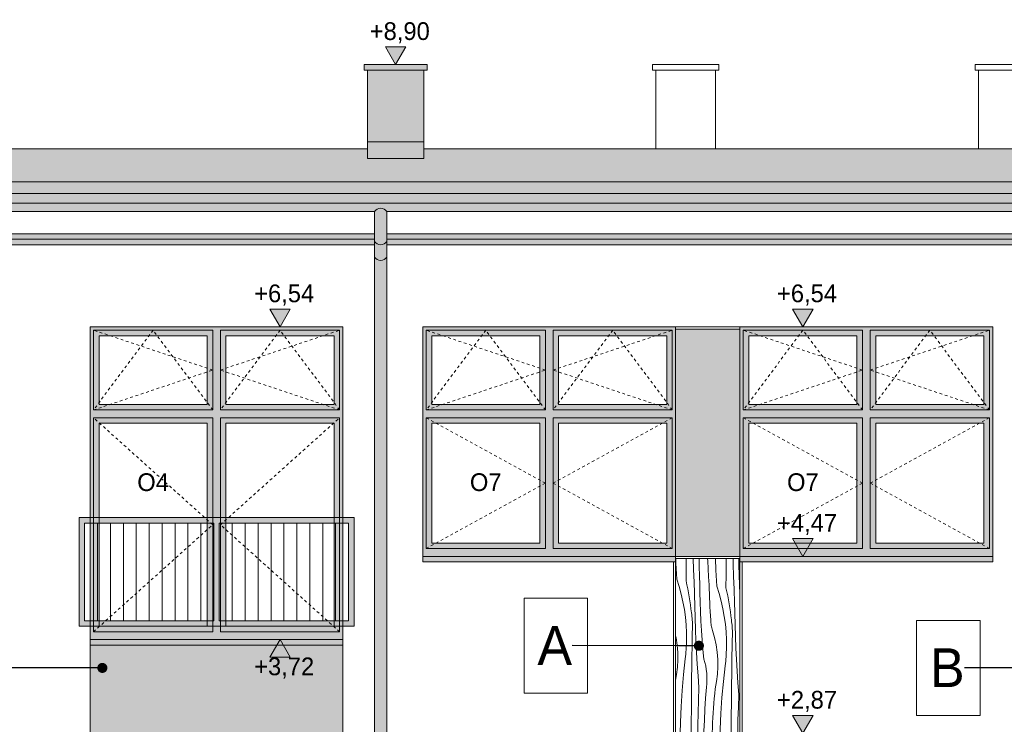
# Model space of a CAD drawing. Extents: x -366324 to -207045, y 68808 to 138616.
# Tile 113 of 170: x -225412 to -216533, y 81960 to 88314. Entities that reach past the tile are written whole.
import ezdxf

# ---------------------------------------------------------------- set-up
doc = ezdxf.new("R2010")
doc.units = 0
doc.header["$MEASUREMENT"] = 0
doc.linetypes.add('Dashed', pattern=[564.444447, 282.222223, -282.222223])
doc.linetypes.add('Hidden Line', pattern=[50, 25, -25])
for name, color, linetype, lineweight in [('A-Opisy_Nr_Pióra__21', 7, 'Continuous', 9), ('Arch balustrady_Nr_Pióra__21', 7, 'Continuous', 9), ('Arch kolorystyka_Nr_Pióra__41', 7, 'Continuous', 15), ('Arch okna_Nr_Pióra__21', 7, 'Continuous', 9), ('Arch opisy okien_Nr_Pióra__21', 7, 'Continuous', 9), ('Arch rynny_Nr_Pióra__21', 7, 'Continuous', 9), ('Arch wykończenie_Nr_Pióra__21', 7, 'Continuous', 9), ('Arch wymiary_Nr_Pióra__19', 255, 'Continuous', 13), ('Arch wymiary_Nr_Pióra__21', 7, 'Continuous', 9), ('arch wypelnienia_Nr_Pióra__21', 7, 'Continuous', 9), ('Arch ściany zewnętrzne_Nr_Pióra__21', 7, 'Continuous', 9), ('INWENT DACH_Nr_Pióra__21', 7, 'Continuous', 9)]:
    doc.layers.add(name, color=color, linetype=linetype, lineweight=lineweight)
for name, color, linetype, lineweight, true_color in [('ARCH dach_Nr_Pióra__22', 7, 'Continuous', 9, 0x7f7f7f), ('Arch kolorystyka_Nr_Pióra__2', 7, 'Continuous', 13, 0x7f7f7f), ('Arch kolorystyka_Nr_Pióra__22', 7, 'Continuous', 9, 0x7f7f7f), ('Arch kolorystyka_Nr_Pióra__61', 7, 'Continuous', 20, 0x4d4d4d), ('Arch kolorystyka_Nr_Pióra__81', 7, 'Continuous', 9, 0x5d5d5d), ('Arch rynny_Nr_Pióra__81', 7, 'Continuous', 9, 0x5d5d5d), ('Arch wykończenie_Nr_Pióra__22', 7, 'Continuous', 9, 0x7f7f7f), ('Arch ściany zewnętrzne_Nr_Pióra__22', 7, 'Continuous', 9, 0x7f7f7f)]:
    doc.layers.add(name, color=color, linetype=linetype, lineweight=lineweight, true_color=true_color)
doc.layers.add('Arch wymiary', color=7, linetype='Continuous')
doc.styles.add('GENERATED_STYLE_1', font='txt')
doc.styles.add('GENERATED_STYLE_3', font='txt')
doc.styles.add('GENERATED_STYLE_4', font='txt')
doc.dimstyles.new('GENERATED_STYLE__7', dxfattribs={"dimtxt": 0.18, "dimasz": 182.4, "dimexe": 0.18, "dimexo": 0.0625, "dimgap": 0.09, "dimtad": 0, "dimtih": 1, "dimtoh": 1, "dimdec": 4, "dimzin": 0, "dimdsep": 46, "dimcen": 0.09, "dimadec": 0, "dimazin": 0, "dimtfac": 1, "dimtdec": 4, "dimtmove": 0, "dimatfit": 3, "dimldrblk": 'ARROWHEAD_11', "dimfxl": 0, "dimtolj": 1, "dimtzin": 0, "dimarcsym": 0})

# ---------------------------------------------------------------- blocks, each defined once
blk = doc.blocks.new('*X26')
at = {"layer": 'Arch kolorystyka_Nr_Pióra__22', "linetype": 'Continuous'}
for p, q in [((-219494.2, 83412.9), (-219495.4, 83454.6)), ((-219486.5, 83269.7), (-219494.2, 83412.9)), ((-219402.4, 83373), (-219401.8, 83454.6)), ((-219334.8, 83356.6), (-219337.4, 83454.6)), ((-219283.8, 83366.3), (-219285.6, 83454.6)), ((-219207.9, 83435.2), (-219208.4, 83454.6)), ((-219204.6, 83362.8), (-219207.9, 83435.2)), ((-219134, 83349.4), (-219137.1, 83454.6)), ((-219042.2, 83309.5), (-219041.4, 83427.5)), ((-219041.4, 83427.5), (-219041.2, 83454.6)), ((-218977.6, 83407.5), (-218978.3, 83454.6)), ((-218974.6, 83293.1), (-218977.6, 83407.5)), ((-218925.7, 83401.9), (-218926, 83454.6)), ((-218923.6, 83302.7), (-218925.7, 83401.9)), ((-219403.1, 83255), (-219402.4, 83373)), ((-219330.7, 83242.2), (-219334.8, 83356.6)), ((-219283.3, 83349.6), (-219283.8, 83366.3)), ((-219282.8, 83333), (-219283.3, 83349.6)), ((-219282.3, 83316.3), (-219282.8, 83333)), ((-219281.7, 83299.7), (-219282.3, 83316.3)), ((-219281, 83283), (-219281.7, 83299.7)), ((-219200.3, 83290.5), (-219204.6, 83362.8)), ((-219194.8, 83218.3), (-219200.3, 83290.5)), ((-219126.3, 83206.2), (-219134, 83349.4)), ((-219042.9, 83191.5), (-219042.2, 83309.5)), ((-218970.5, 83178.7), (-218974.6, 83293.1)), ((-218923.1, 83286.1), (-218923.6, 83302.7)), ((-219486.5, 83269.7), (-219464.9, 83202.5)), ((-219464.9, 83202.5), (-219446.2, 83134.5)), ((-219403.1, 83255), (-219395, 83219.1)), ((-219395, 83219.1), (-219387.5, 83183.1)), ((-219330.1, 83228.2), (-219330.7, 83242.2)), ((-219329.5, 83214.2), (-219330.1, 83228.2)), ((-219328.9, 83200.1), (-219329.5, 83214.2)), ((-219328.2, 83186.1), (-219328.9, 83200.1)), ((-219280.4, 83266.4), (-219281, 83283)), ((-219279.7, 83249.7), (-219280.4, 83266.4)), ((-219278.9, 83233.1), (-219279.7, 83249.7)), ((-219277.9, 83147.4), (-219278.9, 83233.1)), ((-219194, 83178.3), (-219194.8, 83218.3)), ((-219126.3, 83206.2), (-219104.7, 83139)), ((-218922.6, 83269.4), (-218923.1, 83286.1)), ((-218922.1, 83252.8), (-218922.6, 83269.4)), ((-218921.5, 83236.1), (-218922.1, 83252.8)), ((-218920.8, 83219.5), (-218921.5, 83236.1)), ((-218920.2, 83202.9), (-218920.8, 83219.5)), ((-218919.5, 83186.2), (-218920.2, 83202.9)), ((-219446.2, 83134.5), (-219430.5, 83065.7)), ((-219387.5, 83183.1), (-219380.5, 83146.9)), ((-219380.5, 83146.9), (-219374.1, 83110.7)), ((-219327.6, 83172.1), (-219328.2, 83186.1)), ((-219326.9, 83158.1), (-219327.6, 83172.1)), ((-219326.2, 83144.1), (-219326.9, 83158.1)), ((-219325.5, 83130), (-219326.2, 83144.1)), ((-219323.7, 83025.3), (-219325.5, 83130)), ((-219275.9, 83061.6), (-219277.9, 83147.4)), ((-219192.9, 83138.4), (-219194, 83178.3)), ((-219191.6, 83098.4), (-219192.9, 83138.4)), ((-219104.7, 83139), (-219086, 83071)), ((-219042.9, 83191.5), (-219034.8, 83155.6)), ((-219034.8, 83155.6), (-219027.3, 83119.5)), ((-219027.3, 83119.5), (-219020.3, 83083.4)), ((-218969.9, 83164.7), (-218970.5, 83178.7)), ((-218969.3, 83150.7), (-218969.9, 83164.7)), ((-218968.7, 83136.6), (-218969.3, 83150.7)), ((-218968, 83122.6), (-218968.7, 83136.6)), ((-218967.4, 83108.6), (-218968, 83122.6)), ((-218918.7, 83169.6), (-218919.5, 83186.2)), ((-218917.7, 83083.8), (-218918.7, 83169.6)), ((-219430.5, 83065.7), (-219418, 82996.3)), ((-219374.1, 83110.7), (-219368.4, 83074.3)), ((-219368.4, 83074.3), (-219363.2, 83037.9)), ((-219363.2, 83037.9), (-219358.6, 83001.3)), ((-219321.1, 82920.6), (-219323.7, 83025.3)), ((-219272.8, 82975.9), (-219275.9, 83061.6)), ((-219189.9, 83058.5), (-219191.6, 83098.4)), ((-219188, 83018.6), (-219189.9, 83058.5)), ((-219086, 83071), (-219070.3, 83002.2)), ((-219020.3, 83083.4), (-219013.9, 83047.1)), ((-219013.9, 83047.1), (-219008.2, 83010.8)), ((-218966.7, 83094.6), (-218967.4, 83108.6)), ((-218966, 83080.6), (-218966.7, 83094.6)), ((-218965.3, 83066.5), (-218966, 83080.6)), ((-218963.5, 82961.8), (-218965.3, 83066.5)), ((-218916.9, 83049.4), (-218917.7, 83083.8)), ((-219418, 82996.3), (-219408.5, 82926.4)), ((-219358.6, 83001.3), (-219354.6, 82964.7)), ((-219352.1, 82948.8), (-219354.6, 82964.7)), ((-219350, 82932.8), (-219352.1, 82948.8)), ((-219268.7, 82890.3), (-219272.8, 82975.9)), ((-219185.8, 82978.7), (-219188, 83018.6)), ((-219183.3, 82938.8), (-219185.8, 82978.7)), ((-219180.5, 82898.9), (-219183.3, 82938.8)), ((-219070.3, 83002.2), (-219057.8, 82932.8)), ((-219008.2, 83010.8), (-219003, 82974.3)), ((-219003, 82974.3), (-218998.4, 82937.8)), ((-218998.4, 82937.8), (-218994.4, 82901.2)), ((-218960.9, 82857.1), (-218963.5, 82961.8)), ((-219408.5, 82926.4), (-219402.1, 82856.1)), ((-219402.1, 82856.1), (-219398.8, 82785.6)), ((-219348.3, 82916.7), (-219350, 82932.8)), ((-219347, 82900.6), (-219348.3, 82916.7)), ((-219346, 82884.5), (-219347, 82900.6)), ((-219345.4, 82868.4), (-219346, 82884.5)), ((-219345.2, 82852.3), (-219345.4, 82868.4)), ((-219345.4, 82836.1), (-219345.2, 82852.3)), ((-219317.6, 82815.9), (-219321.1, 82920.6)), ((-219263.7, 82804.7), (-219268.7, 82890.3)), ((-219180, 82887.1), (-219180.5, 82898.9)), ((-219179, 82875.3), (-219180, 82887.1)), ((-219177.7, 82863.5), (-219179, 82875.3)), ((-219175.9, 82851.8), (-219177.7, 82863.5)), ((-219173.7, 82840.2), (-219175.9, 82851.8)), ((-219057.8, 82932.8), (-219048.3, 82862.8)), ((-219048.3, 82862.8), (-219041.9, 82792.6)), ((-218991.9, 82885.3), (-218994.4, 82901.2)), ((-218989.8, 82869.3), (-218991.9, 82885.3)), ((-218988.1, 82853.2), (-218989.8, 82869.3)), ((-218986.8, 82837.1), (-218988.1, 82853.2)), ((-218957.4, 82752.4), (-218960.9, 82857.1)), ((-219492.9, 82740.2), (-219496.9, 82758.7)), ((-219398.8, 82785.6), (-219398.6, 82715)), ((-219347.9, 82710.8), (-219346.7, 82773.5)), ((-219346.7, 82773.5), (-219345.4, 82836.1)), ((-219313.3, 82711.3), (-219317.6, 82815.9)), ((-219257.6, 82719.2), (-219263.7, 82804.7)), ((-219171.1, 82828.6), (-219173.7, 82840.2)), ((-219168.1, 82817.1), (-219171.1, 82828.6)), ((-219164.7, 82805.8), (-219168.1, 82817.1)), ((-219146.6, 82741.8), (-219164.7, 82805.8)), ((-219041.9, 82792.6), (-219038.6, 82722.1)), ((-218985.8, 82821), (-218986.8, 82837.1)), ((-218986.5, 82709.9), (-218985.2, 82772.6)), ((-218985.2, 82804.9), (-218985.8, 82821)), ((-218985, 82788.8), (-218985.2, 82804.9)), ((-218985.2, 82772.6), (-218985, 82788.8)), ((-219483.3, 82674.4), (-219492.9, 82740.2)), ((-219477.9, 82608.1), (-219483.3, 82674.4)), ((-219401.1, 82653.3), (-219400, 82673.8)), ((-219400, 82673.8), (-219399.2, 82694.4)), ((-219399.2, 82694.4), (-219398.6, 82715)), ((-219349.1, 82648.1), (-219347.9, 82710.8)), ((-219308.1, 82606.7), (-219313.3, 82711.3)), ((-219250.4, 82633.7), (-219257.6, 82719.2)), ((-219132.7, 82676.7), (-219146.6, 82741.8)), ((-219123.1, 82610.9), (-219132.7, 82676.7)), ((-219038.6, 82722.1), (-219038.4, 82651.5)), ((-218987.7, 82647.3), (-218986.5, 82709.9)), ((-218953.1, 82647.8), (-218957.4, 82752.4)), ((-219476.9, 82541.5), (-219477.9, 82608.1)), ((-219408.1, 82571.1), (-219405.9, 82591.6)), ((-219405.9, 82591.6), (-219404, 82612.1)), ((-219404, 82612.1), (-219402.4, 82632.7)), ((-219402.4, 82632.7), (-219401.1, 82653.3)), ((-219351, 82522.8), (-219350.1, 82585.4)), ((-219350.1, 82585.4), (-219349.1, 82648.1)), ((-219302, 82502.1), (-219308.1, 82606.7)), ((-219242.3, 82548.4), (-219250.4, 82633.7)), ((-219117.7, 82544.5), (-219123.1, 82610.9)), ((-219042.2, 82569.2), (-219040.9, 82589.7)), ((-219040.9, 82589.7), (-219039.8, 82610.3)), ((-219039.8, 82610.3), (-219039, 82630.9)), ((-219039, 82630.9), (-219038.4, 82651.5)), ((-218989.9, 82521.9), (-218988.9, 82584.6)), ((-218988.9, 82584.6), (-218987.7, 82647.3)), ((-218947.9, 82543.2), (-218953.1, 82647.8)), ((-219480.2, 82475.1), (-219476.9, 82541.5)), ((-219426.5, 82408.1), (-219410.5, 82550.6)), ((-219410.5, 82550.6), (-219408.1, 82571.1)), ((-219351.8, 82460.1), (-219351, 82522.8)), ((-219295.1, 82397.6), (-219302, 82502.1)), ((-219233.2, 82517.5), (-219242.3, 82548.4)), ((-219225.9, 82486.2), (-219233.2, 82517.5)), ((-219116.7, 82478), (-219117.7, 82544.5)), ((-219050.3, 82487.1), (-219047.8, 82507.6)), ((-219047.8, 82507.6), (-219045.7, 82528.1)), ((-219045.7, 82528.1), (-219043.8, 82548.6)), ((-219043.8, 82548.6), (-219042.2, 82569.2)), ((-218990.8, 82459.2), (-218989.9, 82521.9)), ((-218941.8, 82438.6), (-218947.9, 82543.2)), ((-219496.9, 82359), (-219487.8, 82409)), ((-219487.8, 82409), (-219480.2, 82475.1)), ((-219439.1, 82265.2), (-219426.5, 82408.1)), ((-219352.6, 82397.4), (-219351.8, 82460.1)), ((-219220.3, 82454.5), (-219225.9, 82486.2)), ((-219216.6, 82422.6), (-219220.3, 82454.5)), ((-219214.6, 82390.4), (-219216.6, 82422.6)), ((-219127.6, 82345.5), (-219120, 82411.6)), ((-219120, 82411.6), (-219116.7, 82478)), ((-219066.2, 82344.6), (-219050.3, 82487.1)), ((-218991.6, 82396.6), (-218990.8, 82459.2)), ((-218934.9, 82334.1), (-218941.8, 82438.6)), ((-219354.2, 82216.7), (-219353.2, 82334.7)), ((-219353.2, 82334.7), (-219352.6, 82397.4)), ((-219287.3, 82293.2), (-219295.1, 82397.6)), ((-219219.8, 82294.2), (-219216.3, 82326.1)), ((-219216.3, 82326.1), (-219214.5, 82358.3)), ((-219214.5, 82358.3), (-219214.6, 82390.4)), ((-219139.5, 82280), (-219127.6, 82345.5)), ((-219078.9, 82201.7), (-219066.2, 82344.6)), ((-218993, 82271.2), (-218992.4, 82333.9)), ((-218992.4, 82333.9), (-218991.6, 82396.6)), ((-218927.1, 82229.7), (-218934.9, 82334.1)), ((-219448.3, 82122), (-219439.1, 82265.2)), ((-219291.7, 82178.8), (-219287.3, 82293.2)), ((-219227.2, 82195.3), (-219219.8, 82294.2)), ((-219148.3, 82193.4), (-219144.1, 82236.7)), ((-219144.1, 82236.7), (-219139.5, 82280)), ((-218994, 82153.2), (-218993, 82271.2)), ((-218931.4, 82115.3), (-218927.1, 82229.7)), ((-219355.3, 82098.7), (-219354.2, 82216.7)), ((-219294.8, 82064.4), (-219291.7, 82178.8)), ((-219233.3, 82096.3), (-219227.2, 82195.3)), ((-219155.5, 82106.6), (-219152.1, 82150)), ((-219152.1, 82150), (-219148.3, 82193.4)), ((-219088.1, 82058.5), (-219078.9, 82201.7)), ((-218995.1, 82035.1), (-218994, 82153.2)), ((-219454.2, 81978.7), (-219448.3, 82122)), ((-219356.2, 81980.6), (-219355.3, 82098.7)), ((-219296.7, 81949.9), (-219294.8, 82064.4)), ((-219237.9, 81997.3), (-219233.3, 82096.3)), ((-219161.1, 82019.8), (-219158.5, 82063.2)), ((-219158.5, 82063.2), (-219155.5, 82106.6)), ((-219094, 81915.2), (-219088.1, 82058.5)), ((-218934.6, 82000.9), (-218931.4, 82115.3)), ((-219455.9, 81879.6), (-219454.2, 81978.7)), ((-219357, 81879.6), (-219356.2, 81980.6)), ((-219241.3, 81898.2), (-219237.9, 81997.3)), ((-219165.2, 81932.8), (-219163.3, 81976.3)), ((-219163.3, 81976.3), (-219161.1, 82019.8)), ((-218996, 81917.1), (-218995.1, 82035.1)), ((-218936.5, 81886.4), (-218934.6, 82000.9)), ((-219297.1, 81879.6), (-219296.7, 81949.9)), ((-219241.7, 81879.6), (-219241.3, 81898.2)), ((-219166.8, 81879.6), (-219165.2, 81932.8)), ((-219094.6, 81879.6), (-219094, 81915.2)), ((-218996.3, 81879.6), (-218996, 81917.1)), ((-218936.5, 81879.6), (-218936.5, 81886.4))]:
    blk.add_line(p, q, dxfattribs=at)
blk = doc.blocks.new('Wypełnienie_13')
at = {"layer": 'Arch kolorystyka_Nr_Pióra__22', "linetype": 'Dashed'}
blk.add_blockref('*X26', (0, 0), dxfattribs=at)
blk = doc.blocks.new('Wymiary_116', base_point=(-222021.9, 87909.6))
at = {"layer": 'Arch wymiary_Nr_Pióra__21', "linetype": 'Continuous'}
blk.add_hatch(color=256, dxfattribs=at).paths.add_polyline_path([(-222021.9, 87909.6), (-222114.7, 88069.6), (-221929.1, 88069.6)], flags=0)
for p, q in [((-222021.9, 87909.6), (-222114.7, 88069.6)), ((-222114.7, 88069.6), (-221929.1, 88069.6)), ((-221929.1, 88069.6), (-222021.9, 87909.6)), ((-222021.9, 87909.6), (-222141.9, 87909.6)), ((-222021.9, 87909.6), (-221901.9, 87909.6))]:
    blk.add_line(p, q, dxfattribs=at)
at = {"layer": 'Arch wymiary_Nr_Pióra__21', "insert": (-222255.3, 88101.6), "char_height": 160, "attachment_point": 7, "style": 'GENERATED_STYLE_1'}
blk.add_mtext('{+8,90}', dxfattribs=at)
blk = doc.blocks.new('Wymiary_143', base_point=(-223064.4, 85544.6))
at = {"layer": 'Arch wymiary_Nr_Pióra__21', "linetype": 'Continuous'}
blk.add_hatch(color=256, dxfattribs=at).paths.add_polyline_path([(-223064.4, 85544.6), (-223157.2, 85704.6), (-222971.6, 85704.6)], flags=0)
for p, q in [((-223064.4, 85544.6), (-223157.2, 85704.6)), ((-223157.2, 85704.6), (-222971.6, 85704.6)), ((-222971.6, 85704.6), (-223064.4, 85544.6)), ((-223064.4, 85544.6), (-223184.4, 85544.6)), ((-223064.4, 85544.6), (-222944.4, 85544.6))]:
    blk.add_line(p, q, dxfattribs=at)
at = {"layer": 'Arch wymiary_Nr_Pióra__21', "insert": (-223297.8, 85736.6), "char_height": 160, "attachment_point": 7, "style": 'GENERATED_STYLE_1'}
blk.add_mtext('{+6,54}', dxfattribs=at)
blk = doc.blocks.new('Wymiary_144', base_point=(-223064.4, 82724.6))
at = {"layer": 'Arch wymiary_Nr_Pióra__19', "linetype": 'Continuous'}
blk.add_hatch(color=256, dxfattribs=at).paths.add_polyline_path([(-223064.4, 82724.6), (-223157.2, 82564.6), (-222971.6, 82564.6)], flags=0)
for p, q in [((-223064.4, 82724.6), (-223157.2, 82564.6)), ((-222971.6, 82564.6), (-223064.4, 82724.6)), ((-223157.2, 82564.6), (-222971.6, 82564.6))]:
    blk.add_line(p, q, dxfattribs=at)
at = {"layer": 'Arch wymiary_Nr_Pióra__21', "linetype": 'Continuous'}
for q in [(-223184.4, 82724.6), (-222944.4, 82724.6)]:
    blk.add_line((-223064.4, 82724.6), q, dxfattribs=at)
at = {"layer": 'Arch wymiary_Nr_Pióra__19', "insert": (-223297.8, 82372.6), "char_height": 160, "attachment_point": 7, "style": 'GENERATED_STYLE_1'}
blk.add_mtext('{+3,72}', dxfattribs=at)
blk = doc.blocks.new('Wymiary_150', base_point=(-218349.4, 81879.6))
at = {"layer": 'Arch wymiary_Nr_Pióra__21', "linetype": 'Continuous'}
blk.add_hatch(color=256, dxfattribs=at).paths.add_polyline_path([(-218349.4, 81879.6), (-218442.2, 82039.6), (-218256.6, 82039.6)], flags=0)
for p, q in [((-218349.4, 81879.6), (-218442.2, 82039.6)), ((-218442.2, 82039.6), (-218256.6, 82039.6)), ((-218256.6, 82039.6), (-218349.4, 81879.6)), ((-218349.4, 81879.6), (-218469.4, 81879.6)), ((-218349.4, 81879.6), (-218229.4, 81879.6))]:
    blk.add_line(p, q, dxfattribs=at)
at = {"layer": 'Arch wymiary_Nr_Pióra__21', "insert": (-218582.8, 82071.6), "char_height": 160, "attachment_point": 7, "style": 'GENERATED_STYLE_1'}
blk.add_mtext('{+2,87}', dxfattribs=at)
blk = doc.blocks.new('Wymiary_153', base_point=(-218349.4, 83474.6))
at = {"layer": 'Arch wymiary_Nr_Pióra__21', "linetype": 'Continuous'}
blk.add_hatch(color=256, dxfattribs=at).paths.add_polyline_path([(-218349.4, 83474.6), (-218442.2, 83634.6), (-218256.6, 83634.6)], flags=0)
for p, q in [((-218349.4, 83474.6), (-218442.2, 83634.6)), ((-218442.2, 83634.6), (-218256.6, 83634.6)), ((-218256.6, 83634.6), (-218349.4, 83474.6)), ((-218349.4, 83474.6), (-218469.4, 83474.6)), ((-218349.4, 83474.6), (-218229.4, 83474.6))]:
    blk.add_line(p, q, dxfattribs=at)
at = {"layer": 'Arch wymiary_Nr_Pióra__21', "insert": (-218582.8, 83666.6), "char_height": 160, "attachment_point": 7, "style": 'GENERATED_STYLE_1'}
blk.add_mtext('{+4,47}', dxfattribs=at)
blk = doc.blocks.new('Wymiary_154', base_point=(-218349.4, 85544.6))
at = {"layer": 'Arch wymiary_Nr_Pióra__21', "linetype": 'Continuous'}
blk.add_hatch(color=256, dxfattribs=at).paths.add_polyline_path([(-218349.4, 85544.6), (-218442.2, 85704.6), (-218256.6, 85704.6)], flags=0)
for p, q in [((-218349.4, 85544.6), (-218442.2, 85704.6)), ((-218442.2, 85704.6), (-218256.6, 85704.6)), ((-218256.6, 85704.6), (-218349.4, 85544.6)), ((-218349.4, 85544.6), (-218469.4, 85544.6)), ((-218349.4, 85544.6), (-218229.4, 85544.6))]:
    blk.add_line(p, q, dxfattribs=at)
at = {"layer": 'Arch wymiary_Nr_Pióra__21', "insert": (-218582.8, 85736.6), "char_height": 160, "attachment_point": 7, "style": 'GENERATED_STYLE_1'}
blk.add_mtext('{+6,54}', dxfattribs=at)
blk = doc.blocks.new('ARROWHEAD_11')
at = {"color": 0, "linetype": 'Continuous', "lineweight": 0}
blk.add_line((0, 0), (-1, 0), dxfattribs=at)
at = {"color": 0, "linetype": 'Continuous', "lineweight": 0, "const_width": 0.25, "flags": 128}
blk.add_lwpolyline([(-0.125, 0, 1), (0.125, 0, 1)], format="xyb", close=True, dxfattribs=at)

msp = doc.modelspace()

# ---------------------------------------------------------------- hatches: boundary and pattern name
at = {"layer": 'Arch kolorystyka_Nr_Pióra__2', "linetype": 'Continuous'}
h = msp.add_hatch(color=256, dxfattribs=at)
h.paths.add_polyline_path([(-224776.9, 82724.6), (-222496.9, 82724.6), (-222496.9, 85544.6), (-224776.9, 85544.6)], flags=0)
h.paths.add_polyline_path([(-224696.9, 84844.6), (-223721.9, 84844.6), (-223721.9, 85464.6), (-224696.9, 85464.6)], flags=0)
h.paths.add_polyline_path([(-223551.9, 84844.6), (-222576.9, 84844.6), (-222576.9, 85464.6), (-223551.9, 85464.6)], flags=0)
h.paths.add_polyline_path([(-223551.9, 82844.6), (-222576.9, 82844.6), (-222576.9, 84674.6), (-223551.9, 84674.6)], flags=0)
h.paths.add_polyline_path([(-223721.9, 84674.6), (-224696.9, 84674.6), (-224696.9, 82844.6), (-223721.9, 82844.6)], flags=0)
h = msp.add_hatch(color=256, dxfattribs=at)
h.paths.add_polyline_path([(-221776.9, 83474.6), (-219496.9, 83474.6), (-219496.9, 85544.6), (-221776.9, 85544.6)], flags=0)
h.paths.add_polyline_path([(-221696.9, 83594.6), (-220721.9, 83594.6), (-220721.9, 84674.6), (-221696.9, 84674.6)], flags=0)
h.paths.add_polyline_path([(-221696.9, 84844.6), (-220721.9, 84844.6), (-220721.9, 85464.6), (-221696.9, 85464.6)], flags=0)
h.paths.add_polyline_path([(-220551.9, 84844.6), (-219576.9, 84844.6), (-219576.9, 85464.6), (-220551.9, 85464.6)], flags=0)
h.paths.add_polyline_path([(-220551.9, 83594.6), (-219576.9, 83594.6), (-219576.9, 84674.6), (-220551.9, 84674.6)], flags=0)
h = msp.add_hatch(color=256, dxfattribs=at)
h.paths.add_polyline_path([(-218916.9, 83474.6), (-216636.9, 83474.6), (-216636.9, 85544.6), (-218916.9, 85544.6)], flags=0)
h.paths.add_polyline_path([(-218836.9, 83594.6), (-217861.9, 83594.6), (-217861.9, 84674.6), (-218836.9, 84674.6)], flags=0)
h.paths.add_polyline_path([(-218836.9, 84844.6), (-217861.9, 84844.6), (-217861.9, 85464.6), (-218836.9, 85464.6)], flags=0)
h.paths.add_polyline_path([(-217691.9, 84844.6), (-216716.9, 84844.6), (-216716.9, 85464.6), (-217691.9, 85464.6)], flags=0)
h.paths.add_polyline_path([(-217691.9, 83594.6), (-216716.9, 83594.6), (-216716.9, 84674.6), (-217691.9, 84674.6)], flags=0)
at = {"layer": 'Arch kolorystyka_Nr_Pióra__41', "linetype": 'Continuous'}
for points in [[(-222306.9, 87909.6), (-222306.9, 87859.6), (-221736.9, 87859.6), (-221736.9, 87909.6)], [(-221766.9, 87213.8), (-222276.9, 87213.8), (-222276.9, 87063.8), (-221766.9, 87063.8)], [(-233811.9, 86659.8), (-210556.9, 86659.8), (-210556.9, 86746.6), (-233811.9, 86746.6)], [(-233811.9, 86659.8), (-233811.9, 86584.8), (-231221.9, 86584.8, -0.545455), (-231111.9, 86584.8), (-222211.9, 86584.8, -0.545455), (-222101.9, 86584.8), (-213271.9, 86584.8, -0.545455), (-213161.9, 86584.8), (-210556.9, 86584.8), (-210556.9, 86659.8)], [(-222211.9, 86313.9, 0.545455), (-222101.9, 86313.9), (-222101.9, 86384.6), (-222101.9, 86584.8, 0.545455), (-222211.9, 86584.8), (-222211.9, 86384.6)], [(-231111.9, 86384.6), (-231111.9, 86334.6), (-222211.9, 86334.6), (-222211.9, 86384.6)], [(-222211.9, 86334.6), (-231111.9, 86334.6), (-231111.9, 86284.6), (-222211.9, 86284.6)], [(-222211.9, 86173.9, 0.545455), (-222101.9, 86173.9), (-222101.9, 86284.6), (-222101.9, 86313.9, -0.545455), (-222211.9, 86313.9), (-222211.9, 86284.6)], [(-222101.9, 86334.6), (-213271.9, 86334.6), (-213271.9, 86384.6), (-222101.9, 86384.6)], [(-222101.9, 86284.6), (-213271.9, 86284.6), (-213271.9, 86334.6), (-222101.9, 86334.6)], [(-222211.9, 78608.8, 0.811514), (-222101.9, 78608.8), (-222101.9, 79009.6), (-222101.9, 86173.9, -0.545455), (-222211.9, 86173.9)], [(-219496.9, 83474.6), (-221776.9, 83474.6), (-221776.9, 83424.6), (-219496.9, 83424.6)], [(-216636.9, 83424.6), (-216636.9, 83474.6), (-218916.9, 83474.6), (-218916.9, 83424.6)], [(-222496.9, 82724.6), (-224776.9, 82724.6), (-224776.9, 82674.6), (-222496.9, 82674.6)]]:
    msp.add_hatch(color=256, dxfattribs=at).paths.add_polyline_path(points, flags=0)
at = {"layer": 'Arch kolorystyka_Nr_Pióra__61', "linetype": 'Continuous'}
for points in [[(-233811.9, 86850.8), (-210556.9, 86850.8), (-210556.9, 87148.4), (-215836.9, 87148.4), (-215836.9, 87063.8), (-216356.9, 87063.8), (-216356.9, 87148.4), (-221766.9, 87148.4), (-221766.9, 87063.8), (-222276.9, 87063.8), (-222276.9, 87148.4), (-227881.9, 87148.4), (-227881.9, 86964.6), (-228391.9, 86964.6), (-228391.9, 87148.4), (-233811.9, 87148.4)], [(-210556.9, 86850.8), (-233811.9, 86850.8), (-233811.9, 86746.6), (-210556.9, 86746.6)]]:
    msp.add_hatch(color=256, dxfattribs=at).paths.add_polyline_path(points, flags=0)
at = {"layer": 'Arch kolorystyka_Nr_Pióra__81', "linetype": 'Continuous'}
for points in [[(-222276.9, 87213.8), (-221766.9, 87213.8), (-221766.9, 87859.6), (-222276.9, 87859.6)], [(-218916.9, 83474.6), (-218916.9, 85524.6), (-219496.9, 85524.6), (-219496.9, 83474.6)], [(-224776.9, 81879.6), (-222496.9, 81879.6), (-222496.9, 82674.6), (-224776.9, 82674.6)]]:
    msp.add_hatch(color=256, dxfattribs=at).paths.add_polyline_path(points, flags=0)
at = {"layer": 'arch wypelnienia_Nr_Pióra__21', "linetype": 'Continuous'}
h = msp.add_hatch(color=256, dxfattribs=at)
h.paths.add_polyline_path([(-224876.9, 83824.6), (-222396.9, 83824.6), (-222396.9, 82844.6), (-224876.9, 82844.6)], flags=0)
h.paths.add_polyline_path([(-224826.9, 82894.6), (-223661.9, 82894.6), (-223661.9, 83774.6), (-224826.9, 83774.6)], flags=0)
h.paths.add_polyline_path([(-223611.9, 82894.6), (-222446.9, 82894.6), (-222446.9, 83774.6), (-223611.9, 83774.6)], flags=0)

# ---------------------------------------------------------------- linework, layer by layer
at = {"layer": 'A-Opisy_Nr_Pióra__21', "linetype": 'Continuous', "flags": 128}
for points in [[(-220864.2, 83096.7), (-220291.1, 83096.7), (-220291.1, 82240.2), (-220864.2, 82240.2)], [(-217323.7, 82896.8), (-216750.6, 82896.8), (-216750.6, 82040.4), (-217323.7, 82040.4)]]:
    msp.add_lwpolyline(points, close=True, dxfattribs=at)
at = {"layer": 'Arch balustrady_Nr_Pióra__21', "linetype": 'Continuous'}
for p, q in [((-222396.9, 83824.6), (-224876.9, 83824.6)), ((-224826.9, 83824.6), (-224876.9, 83824.6)), ((-224876.9, 83824.6), (-224876.9, 82844.6)), ((-223611.9, 83824.6), (-223661.9, 83824.6)), ((-222396.9, 83824.6), (-222446.9, 83824.6)), ((-222396.9, 83824.6), (-222396.9, 82844.6)), ((-224826.9, 83774.6), (-224826.9, 82894.6)), ((-223661.9, 83774.6), (-224826.9, 83774.6)), ((-224710.4, 83774.6), (-224710.4, 82894.6)), ((-224593.9, 83774.6), (-224593.9, 82894.6)), ((-224477.4, 83774.6), (-224477.4, 82894.6)), ((-224360.9, 83774.6), (-224360.9, 82894.6)), ((-224244.4, 83774.6), (-224244.4, 82894.6)), ((-224127.9, 83774.6), (-224127.9, 82894.6)), ((-224011.4, 83774.6), (-224011.4, 82894.6)), ((-223894.9, 83774.6), (-223894.9, 82894.6)), ((-223778.4, 83774.6), (-223778.4, 82894.6)), ((-223661.9, 83774.6), (-223661.9, 82894.6)), ((-222446.9, 83774.6), (-223611.9, 83774.6)), ((-223611.9, 83774.6), (-223611.9, 82894.6)), ((-223495.4, 83774.6), (-223495.4, 82894.6)), ((-223378.9, 83774.6), (-223378.9, 82894.6)), ((-223262.4, 83774.6), (-223262.4, 82894.6)), ((-223145.9, 83774.6), (-223145.9, 82894.6)), ((-223029.4, 83774.6), (-223029.4, 82894.6)), ((-222912.9, 83774.6), (-222912.9, 82894.6)), ((-222796.4, 83774.6), (-222796.4, 82894.6)), ((-222679.9, 83774.6), (-222679.9, 82894.6)), ((-222563.4, 83774.6), (-222563.4, 82894.6)), ((-222446.9, 83774.6), (-222446.9, 82894.6)), ((-224876.9, 82844.6), (-224826.9, 82844.6)), ((-223661.9, 82894.6), (-224826.9, 82894.6)), ((-222446.9, 82844.6), (-224826.9, 82844.6)), ((-223661.9, 82844.6), (-223611.9, 82844.6)), ((-222446.9, 82894.6), (-223611.9, 82894.6)), ((-222446.9, 82844.6), (-222396.9, 82844.6))]:
    msp.add_line(p, q, dxfattribs=at)
at = {"layer": 'ARCH dach_Nr_Pióra__22', "linetype": 'Continuous'}
msp.add_line((-210556.9, 86850.8), (-233811.9, 86850.8), dxfattribs=at)
at = {"layer": 'Arch okna_Nr_Pióra__21', "linetype": 'Continuous'}
for p, q in [((-224746.9, 85514.6), (-223671.9, 85514.6)), ((-224746.9, 85514.6), (-224746.9, 84794.6)), ((-223671.9, 85514.6), (-223671.9, 84794.6)), ((-223601.9, 85514.6), (-223601.9, 84794.6)), ((-223601.9, 85514.6), (-222526.9, 85514.6)), ((-222526.9, 85514.6), (-222526.9, 84794.6)), ((-221746.9, 85514.6), (-220671.9, 85514.6)), ((-221746.9, 85514.6), (-221746.9, 84794.6)), ((-220671.9, 85514.6), (-220671.9, 84794.6)), ((-220601.9, 85514.6), (-220601.9, 84794.6)), ((-220601.9, 85514.6), (-219526.9, 85514.6)), ((-219526.9, 85514.6), (-219526.9, 84794.6)), ((-218886.9, 85514.6), (-217811.9, 85514.6)), ((-218886.9, 85514.6), (-218886.9, 84794.6)), ((-217811.9, 85514.6), (-217811.9, 84794.6)), ((-217741.9, 85514.6), (-217741.9, 84794.6)), ((-217741.9, 85514.6), (-216666.9, 85514.6)), ((-216666.9, 85514.6), (-216666.9, 84794.6)), ((-224696.9, 85464.6), (-223721.9, 85464.6)), ((-224696.9, 85464.6), (-224696.9, 84844.6)), ((-223721.9, 85464.6), (-223721.9, 84844.6)), ((-223551.9, 85464.6), (-222576.9, 85464.6)), ((-223551.9, 85464.6), (-223551.9, 84844.6)), ((-222576.9, 85464.6), (-222576.9, 84844.6)), ((-221696.9, 85464.6), (-220721.9, 85464.6)), ((-221696.9, 85464.6), (-221696.9, 84844.6)), ((-220721.9, 85464.6), (-220721.9, 84844.6)), ((-220551.9, 85464.6), (-219576.9, 85464.6)), ((-220551.9, 85464.6), (-220551.9, 84844.6)), ((-219576.9, 85464.6), (-219576.9, 84844.6)), ((-218836.9, 85464.6), (-217861.9, 85464.6)), ((-218836.9, 85464.6), (-218836.9, 84844.6)), ((-217861.9, 85464.6), (-217861.9, 84844.6)), ((-217691.9, 85464.6), (-216716.9, 85464.6)), ((-217691.9, 85464.6), (-217691.9, 84844.6)), ((-216716.9, 85464.6), (-216716.9, 84844.6)), ((-224696.9, 84844.6), (-223721.9, 84844.6)), ((-223551.9, 84844.6), (-222576.9, 84844.6)), ((-221696.9, 84844.6), (-220721.9, 84844.6)), ((-220551.9, 84844.6), (-219576.9, 84844.6)), ((-218836.9, 84844.6), (-217861.9, 84844.6)), ((-217691.9, 84844.6), (-216716.9, 84844.6)), ((-224746.9, 84794.6), (-223671.9, 84794.6)), ((-224746.9, 84724.6), (-223671.9, 84724.6)), ((-224746.9, 84724.6), (-224746.9, 82794.6)), ((-223671.9, 84724.6), (-223671.9, 82794.6)), ((-223601.9, 84794.6), (-222526.9, 84794.6)), ((-223601.9, 84724.6), (-223601.9, 82794.6)), ((-223601.9, 84724.6), (-222526.9, 84724.6)), ((-222526.9, 84724.6), (-222526.9, 82794.6)), ((-221746.9, 84794.6), (-220671.9, 84794.6)), ((-221746.9, 84724.6), (-220671.9, 84724.6)), ((-221746.9, 84724.6), (-221746.9, 83544.6)), ((-220671.9, 84724.6), (-220671.9, 83544.6)), ((-220601.9, 84794.6), (-219526.9, 84794.6)), ((-220601.9, 84724.6), (-220601.9, 83544.6)), ((-220601.9, 84724.6), (-219526.9, 84724.6)), ((-219526.9, 84724.6), (-219526.9, 83544.6)), ((-218886.9, 84794.6), (-217811.9, 84794.6)), ((-218886.9, 84724.6), (-217811.9, 84724.6)), ((-218886.9, 84724.6), (-218886.9, 83544.6)), ((-217811.9, 84724.6), (-217811.9, 83544.6)), ((-217741.9, 84794.6), (-216666.9, 84794.6)), ((-217741.9, 84724.6), (-217741.9, 83544.6)), ((-217741.9, 84724.6), (-216666.9, 84724.6)), ((-216666.9, 84724.6), (-216666.9, 83544.6)), ((-224696.9, 84674.6), (-223721.9, 84674.6)), ((-224696.9, 84674.6), (-224696.9, 82844.6)), ((-223721.9, 84674.6), (-223721.9, 82844.6)), ((-223551.9, 84674.6), (-222576.9, 84674.6)), ((-223551.9, 84674.6), (-223551.9, 82844.6)), ((-222576.9, 84674.6), (-222576.9, 82844.6)), ((-221696.9, 84674.6), (-220721.9, 84674.6)), ((-221696.9, 84674.6), (-221696.9, 83594.6)), ((-220721.9, 84674.6), (-220721.9, 83594.6)), ((-220551.9, 84674.6), (-219576.9, 84674.6)), ((-220551.9, 84674.6), (-220551.9, 83594.6)), ((-219576.9, 84674.6), (-219576.9, 83594.6)), ((-218836.9, 84674.6), (-217861.9, 84674.6)), ((-218836.9, 84674.6), (-218836.9, 83594.6)), ((-217861.9, 84674.6), (-217861.9, 83594.6)), ((-217691.9, 84674.6), (-216716.9, 84674.6)), ((-217691.9, 84674.6), (-217691.9, 83594.6)), ((-216716.9, 84674.6), (-216716.9, 83594.6)), ((-221696.9, 83594.6), (-220721.9, 83594.6)), ((-220551.9, 83594.6), (-219576.9, 83594.6)), ((-218836.9, 83594.6), (-217861.9, 83594.6)), ((-217691.9, 83594.6), (-216716.9, 83594.6)), ((-221746.9, 83544.6), (-220671.9, 83544.6)), ((-220601.9, 83544.6), (-219526.9, 83544.6)), ((-218886.9, 83544.6), (-217811.9, 83544.6)), ((-217741.9, 83544.6), (-216666.9, 83544.6)), ((-224696.9, 82844.6), (-223721.9, 82844.6)), ((-223551.9, 82844.6), (-222576.9, 82844.6)), ((-224746.9, 82794.6), (-223671.9, 82794.6)), ((-223601.9, 82794.6), (-222526.9, 82794.6))]:
    msp.add_line(p, q, dxfattribs=at)
at = {"layer": 'Arch okna_Nr_Pióra__21', "linetype": 'Hidden Line'}
for p, q in [((-224209.4, 85514.6), (-224746.9, 84794.6)), ((-223671.9, 85154.6), (-224746.9, 85514.6)), ((-223671.9, 84794.6), (-224209.4, 85514.6)), ((-223064.4, 85514.6), (-223601.9, 84794.6)), ((-223601.9, 85154.6), (-222526.9, 85514.6)), ((-222526.9, 84794.6), (-223064.4, 85514.6)), ((-221209.4, 85514.6), (-221746.9, 84794.6)), ((-220671.9, 85154.6), (-221746.9, 85514.6)), ((-220671.9, 84794.6), (-221209.4, 85514.6)), ((-220064.4, 85514.6), (-220601.9, 84794.6)), ((-220601.9, 85154.6), (-219526.9, 85514.6)), ((-219526.9, 84794.6), (-220064.4, 85514.6)), ((-218349.4, 85514.6), (-218886.9, 84794.6)), ((-217811.9, 85154.6), (-218886.9, 85514.6)), ((-217811.9, 84794.6), (-218349.4, 85514.6)), ((-217204.4, 85514.6), (-217741.9, 84794.6)), ((-217741.9, 85154.6), (-216666.9, 85514.6)), ((-216666.9, 84794.6), (-217204.4, 85514.6)), ((-224746.9, 84794.6), (-223671.9, 85154.6)), ((-222526.9, 84794.6), (-223601.9, 85154.6)), ((-221746.9, 84794.6), (-220671.9, 85154.6)), ((-219526.9, 84794.6), (-220601.9, 85154.6)), ((-218886.9, 84794.6), (-217811.9, 85154.6)), ((-216666.9, 84794.6), (-217741.9, 85154.6)), ((-223671.9, 83759.6), (-224746.9, 84724.6)), ((-223601.9, 83759.6), (-222526.9, 84724.6)), ((-220671.9, 84134.6), (-221746.9, 84724.6)), ((-220601.9, 84134.6), (-219526.9, 84724.6)), ((-217811.9, 84134.6), (-218886.9, 84724.6)), ((-217741.9, 84134.6), (-216666.9, 84724.6)), ((-221746.9, 83544.6), (-220671.9, 84134.6)), ((-219526.9, 83544.6), (-220601.9, 84134.6)), ((-218886.9, 83544.6), (-217811.9, 84134.6)), ((-216666.9, 83544.6), (-217741.9, 84134.6)), ((-224746.9, 82794.6), (-223671.9, 83759.6)), ((-222526.9, 82794.6), (-223601.9, 83759.6))]:
    msp.add_line(p, q, dxfattribs=at)
at = {"layer": 'Arch rynny_Nr_Pióra__21', "linetype": 'Continuous'}
for p, q in [((-222211.9, 86584.8), (-231111.9, 86584.8)), ((-222211.9, 86584.8), (-222211.9, 86384.6)), ((-222101.9, 86584.8), (-222101.9, 86384.6)), ((-213271.9, 86584.8), (-222101.9, 86584.8)), ((-222211.9, 86284.6), (-222211.9, 78608.8)), ((-222101.9, 86284.6), (-222101.9, 78608.8))]:
    msp.add_line(p, q, dxfattribs=at)
at = {"layer": 'Arch rynny_Nr_Pióra__81', "linetype": 'Continuous'}
for p, q in [((-210556.9, 86659.8), (-233811.9, 86659.8)), ((-222211.9, 86334.6), (-231111.9, 86334.6)), ((-222211.9, 86384.6), (-222211.9, 86284.6)), ((-222101.9, 86384.6), (-222101.9, 86284.6)), ((-213271.9, 86334.6), (-222101.9, 86334.6))]:
    msp.add_line(p, q, dxfattribs=at)
for centre, start, end in [((-222156.9, 86549.4), 32.77908, 147.22092), ((-222156.9, 86349.4), 212.77908, 327.22092), ((-222156.9, 86209.4), 212.77908, 327.22092)]:
    msp.add_arc(centre, 65.4, start, end, dxfattribs=at)
at = {"layer": 'Arch wykończenie_Nr_Pióra__21', "linetype": 'Continuous'}
for p, q in [((-222306.9, 87909.6), (-222306.9, 87859.6)), ((-221736.9, 87909.6), (-222306.9, 87909.6)), ((-221736.9, 87909.6), (-221736.9, 87859.6)), ((-221736.9, 87859.6), (-222306.9, 87859.6))]:
    msp.add_line(p, q, dxfattribs=at)
at = {"layer": 'Arch wykończenie_Nr_Pióra__22', "linetype": 'Continuous'}
for p, q in [((-219706.9, 87909.6), (-219706.9, 87859.6)), ((-219106.9, 87909.6), (-219706.9, 87909.6)), ((-219106.9, 87909.6), (-219106.9, 87859.6)), ((-216796.9, 87909.6), (-216796.9, 87859.6)), ((-216386.9, 87909.6), (-216796.9, 87909.6)), ((-219106.9, 87859.6), (-219706.9, 87859.6)), ((-216386.9, 87859.6), (-216796.9, 87859.6))]:
    msp.add_line(p, q, dxfattribs=at)
at = {"layer": 'Arch ściany zewnętrzne_Nr_Pióra__21', "linetype": 'Continuous'}
for p, q in [((-222276.9, 87859.6), (-222276.9, 87063.8)), ((-221766.9, 87063.8), (-221766.9, 87859.6)), ((-222276.9, 87213.8), (-221766.9, 87213.8)), ((-222276.9, 87063.8), (-221766.9, 87063.8)), ((-210556.9, 86746.6), (-233811.9, 86746.6)), ((-222211.9, 86384.6), (-231111.9, 86384.6)), ((-213271.9, 86384.6), (-222101.9, 86384.6)), ((-222211.9, 86284.6), (-231111.9, 86284.6)), ((-213271.9, 86284.6), (-222101.9, 86284.6)), ((-224776.9, 85544.6), (-222496.9, 85544.6)), ((-224776.9, 85544.6), (-224776.9, 82674.6)), ((-222496.9, 85544.6), (-222496.9, 82674.6)), ((-221776.9, 85544.6), (-219496.9, 85544.6)), ((-221776.9, 85544.6), (-221776.9, 83424.6)), ((-219496.9, 85544.6), (-219496.9, 83424.6)), ((-219496.9, 85544.6), (-218916.9, 85544.6)), ((-219496.9, 85524.6), (-218916.9, 85524.6)), ((-218916.9, 85544.6), (-216636.9, 85544.6)), ((-218916.9, 85544.6), (-218916.9, 83424.6)), ((-216636.9, 85544.6), (-216636.9, 83424.6)), ((-221776.9, 83474.6), (-219496.9, 83474.6)), ((-219496.9, 83474.6), (-218916.9, 83474.6)), ((-218916.9, 83474.6), (-216636.9, 83474.6)), ((-221776.9, 83424.6), (-219496.9, 83424.6)), ((-219516.9, 81879.6), (-219516.9, 83424.6)), ((-219496.9, 83454.6), (-218916.9, 83454.6)), ((-219496.9, 81879.6), (-219496.9, 83424.6)), ((-218916.9, 83424.6), (-216636.9, 83424.6)), ((-218916.9, 81879.6), (-218916.9, 83424.6)), ((-218896.9, 81879.6), (-218896.9, 83424.6)), ((-224776.9, 82724.6), (-222496.9, 82724.6)), ((-224776.9, 81879.6), (-224776.9, 82724.6)), ((-224776.9, 82674.6), (-222496.9, 82674.6)), ((-222496.9, 82724.6), (-222496.9, 81879.6))]:
    msp.add_line(p, q, dxfattribs=at)
at = {"layer": 'Arch ściany zewnętrzne_Nr_Pióra__22', "linetype": 'Continuous'}
for p, q in [((-219676.9, 87148.4), (-219676.9, 87859.6)), ((-219136.9, 87148.4), (-219136.9, 87859.6)), ((-216766.9, 87148.4), (-216766.9, 87859.6))]:
    msp.add_line(p, q, dxfattribs=at)
at = {"layer": 'INWENT DACH_Nr_Pióra__21', "linetype": 'Continuous'}
for p, q in [((-222276.9, 87148.4), (-227881.9, 87148.4)), ((-216356.9, 87148.4), (-221766.9, 87148.4))]:
    msp.add_line(p, q, dxfattribs=at)

# ---------------------------------------------------------------- block references
at = {"layer": 'Arch kolorystyka_Nr_Pióra__22', "linetype": 'Dashed'}
msp.add_blockref('Wypełnienie_13', (0, 0), dxfattribs=at)
at = {"layer": 'Arch wymiary', "linetype": 'Continuous'}
for name, p in [('Wymiary_116', (-222021.9, 87909.6)), ('Wymiary_143', (-223064.4, 85544.6)), ('Wymiary_154', (-218349.4, 85544.6)), ('Wymiary_153', (-218349.4, 83474.6)), ('Wymiary_144', (-223064.4, 82724.6)), ('Wymiary_150', (-218349.4, 81879.6))]:
    msp.add_blockref(name, p, dxfattribs=at)

# ---------------------------------------------------------------- texts
at = {"layer": 'A-Opisy_Nr_Pióra__21', "linetype": 'Continuous', "char_height": 350, "width": 293.177, "attachment_point": 6, "style": 'GENERATED_STYLE_3'}
for s, insert in [('{A}', (-220431.1, 82670.3)), ('{B}', (-216890.6, 82470.5))]:
    msp.add_mtext(s, dxfattribs=dict(at, insert=insert))
at = {"layer": 'Arch opisy okien_Nr_Pióra__21', "linetype": 'Continuous', "char_height": 160, "attachment_point": 2, "style": 'GENERATED_STYLE_4'}
for s, insert in [('{O4}', (-224209.4, 84223.7)), ('{O7}', (-221209.4, 84223.7)), ('{O7}', (-218349.4, 84223.7))]:
    msp.add_mtext(s, dxfattribs=dict(at, insert=insert))

# ---------------------------------------------------------------- leaders
at = {"layer": 'A-Opisy_Nr_Pióra__21', "linetype": 'Continuous', "annotation_type": 0, "has_hookline": 1, "hookline_direction": 1}
for points, text_width in [([(-219287.3, 82668.4), (-220431, 82670.3)], 266.7), ([(-224666.8, 82468.6), (-225810.5, 82470.5)], 233.3), ([(-215746.8, 82468.6), (-216890.5, 82470.5)], 233.3)]:
    msp.add_leader(points, dimstyle='GENERATED_STYLE__7', dxfattribs=dict(at, text_width=text_width))

doc.saveas('drawing.dxf')
